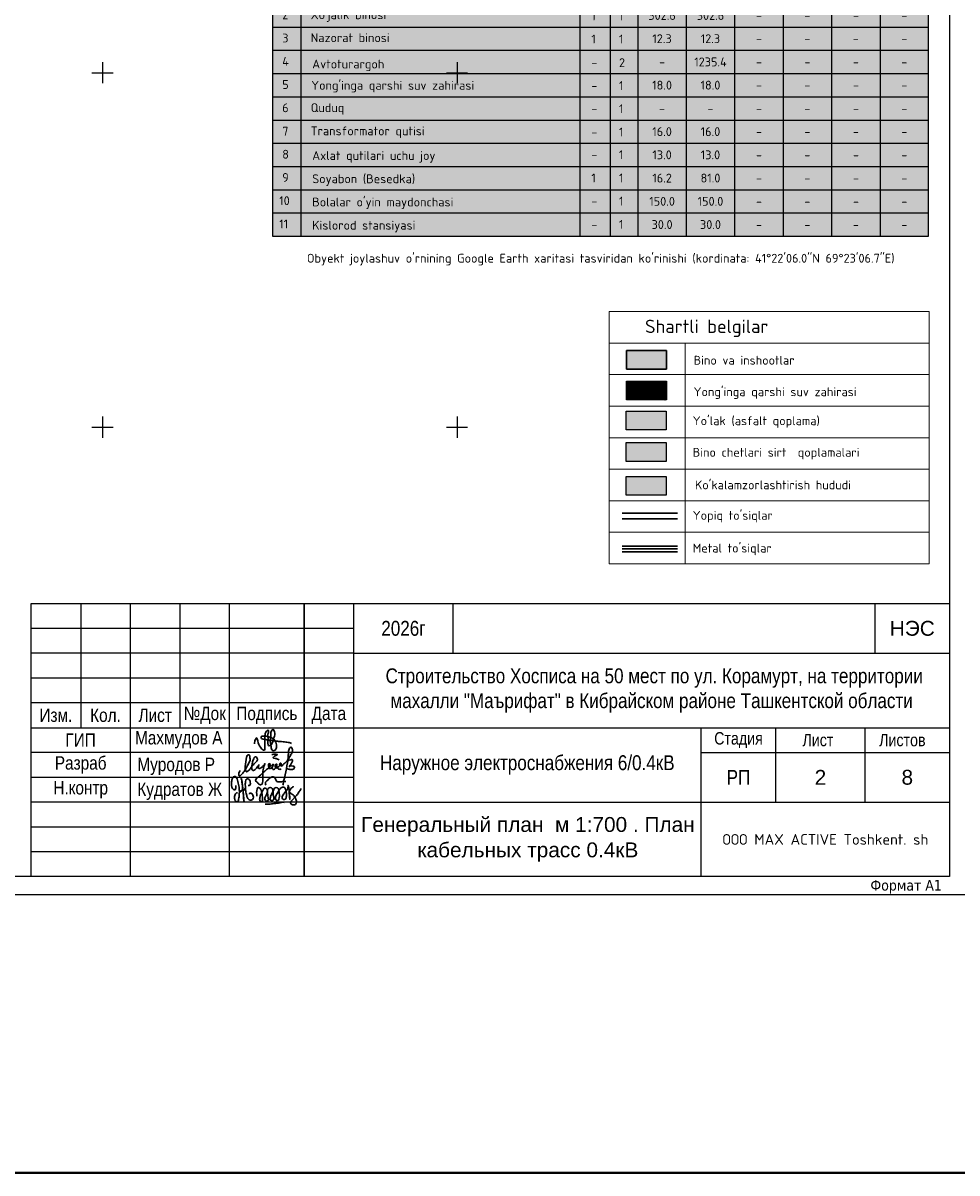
# Model space of a CAD drawing. Header units: millimetres. Extents: x -1128748 to 3035412, y -2195448 to -435774.
# Tile 25 of 160: x 565793 to 697479, y -1743863 to -1581707. Entities that reach past the tile are written whole.
import ezdxf
from ezdxf.enums import TextEntityAlignment as Align

# ---------------------------------------------------------------- set-up
doc = ezdxf.new("R2010")
doc.units = ezdxf.units.MM
for name, color, linetype in [('(001) Сетка', 92, 'Continuous'), ('GLUXOY OG', 7, 'Continuous'), ('METALL OG', 7, 'Continuous'), ('надпис', 7, 'Continuous')]:
    doc.layers.add(name, color=color, linetype=linetype)
doc.layers.add('ВВГ 3х2.5', color=5, linetype='Continuous', lineweight=40)
doc.layers.add('Основная надпись', color=7, linetype='Continuous', lineweight=30)
doc.styles.add('COMPLEX', font='isocpeur.ttf')
doc.styles.add('FAYZXON', font='GOTHICB.TTF')
doc.styles.add('GOST Common_6', font='GOST_Common.ttf', dxfattribs={"width": 0.9, "height": 2.5})
doc.styles.get("Standard").update_dxf_attribs({"font": 'arial.ttf'})
doc.styles.add('Tahoma', font='tahoma.ttf')
doc.linetypes.add('FENCELINE1', pattern='A,6.35,-2.54,[133,ltypeshp.shx,S=2.54,R=0,X=-2.54,Y=0],-2.54,25.4', length=36.83)
doc.linetypes.add('ОГРАДА_ГЛИН', pattern='A,4,["|",Standard,S=0.8,R=0,X=0,Y=-0.8],0.5,["|",Standard,S=0.8,R=0,X=0,Y=-0.8],3.5', length=8)

# ---------------------------------------------------------------- blocks, each defined once
blk = doc.blocks.new('A$C4c4061ee')
at = {"color": 184, "lineweight": 30}
blk.add_spline([(-39.7, -7.1), (-36.8, 4), (-34, 7.9), (-31.2, -0.1), (-24.1, -16.2), (-16.7, -23.5), (-13.9, -23.5), (-12.5, -17.9), (-12.5, 12.7), (-8.3, 24.8), (-4.4, 27), (-3.4, 21.4), (-5.7, 12.9), (-4.4, 8), (-4.4, -10), (-2, -12.6), (3.3, -10), (9.6, 6.1), (12.6, 19.5), (7.6, 28.9), (4.7, 26.6), (2.4, 16.6), (1.1, -1.2), (2.9, -14.2), (6.8, -24.8), (10.9, -24.8), (15, -21.3), (16.5, -17.2), (16.5, -9.9), (12, 2), (5.9, 7.4), (-2.7, 10.3), (-10, 12.1), (-17, 12.1), (-21.5, 11.2), (-22.5, 7.7), (-20, 5.4), (-14, 3.7), (-0.7, 1.8), (11, 0.5), (22.2, -1.2), (37.6, -2.6), (43.5, -3.6), (49.3, -4.5), (54.9, -6.4)], degree=3, dxfattribs=at)
blk = doc.blocks.new('x2')
at = {"color": 184, "lineweight": 30}
for points in [[(78585, 16823), (78585, 16800), (78578, 16780), (78566, 16779), (78552, 16793), (78544, 16821), (78544, 16860), (78552, 16896), (78564, 16910), (78580, 16912), (78601, 16877), (78616, 16818), (78621, 16768), (78619, 16720), (78611, 16676), (78602, 16660), (78593, 16657), (78581, 16669), (78573, 16701), (78576, 16724), (78584, 16740), (78594, 16748), (78603, 16750)], [(78886, 16827), (78881, 16847), (78905, 16877), (78937, 16904), (78959, 16908), (78977, 16898), (78986, 16880), (78997, 16864), (79013, 16858), (79041, 16860), (79061, 16865), (79080, 16864), (79086, 16862)], [(78621, 16751), (78648, 16780), (78651, 16827), (78645, 16873), (78641, 16894), (78640, 16890), (78642, 16883), (78649, 16847), (78651, 16827), (78656, 16789), (78660, 16746), (78664, 16706), (78667, 16672), (78670, 16661), (78668, 16666), (78667, 16673), (78662, 16732), (78659, 16755), (78657, 16779), (78656, 16786), (78664, 16778), (78674, 16781), (78681, 16806), (78681, 16850), (78685, 16876), (78696, 16889), (78711, 16888), (78728, 16865), (78731, 16843), (78727, 16825), (78716, 16823), (78709, 16824)], [(78681, 16802), (78685, 16767), (78695, 16721), (78707, 16692), (78720, 16679), (78739, 16676), (78754, 16683), (78761, 16706), (78756, 16725), (78748, 16738), (78736, 16746), (78724, 16744), (78721, 16737)], [(78797, 16717), (78799, 16789), (78806, 16801), (78818, 16800), (78841, 16772), (78848, 16732), (78854, 16681), (78849, 16663), (78835, 16661), (78825, 16677), (78828, 16710), (78841, 16744), (78856, 16774), (78870, 16795), (78889, 16793), (78903, 16760), (78909, 16701), (78909, 16673), (78892, 16667), (78877, 16683), (78882, 16713), (78895, 16740), (78901, 16769), (78910, 16791), (78930, 16803), (78950, 16791), (78958, 16755), (78963, 16717), (78965, 16682), (78952, 16673), (78932, 16676), (78931, 16706), (78946, 16742), (78966, 16782), (78978, 16800), (79002, 16799), (79017, 16771), (79021, 16716), (79017, 16685), (79006, 16671), (78991, 16674), (78983, 16708), (78998, 16742), (79019, 16775), (79039, 16800), (79068, 16805), (79086, 16776), (79091, 16716), (79082, 16687), (79061, 16684), (79050, 16697), (79066, 16740), (79088, 16767), (79107, 16798), (79110, 16823), (79111, 16819), (79125, 16691), (79125, 16695), (79121, 16755), (79122, 16767), (79132, 16785), (79154, 16805), (79162, 16810), (79158, 16808)], [(79121, 16760), (79131, 16746), (79145, 16737), (79160, 16728), (79174, 16710), (79187, 16686), (79192, 16665), (79190, 16644), (79182, 16633), (79161, 16630), (79145, 16632), (79135, 16643), (79134, 16657), (79144, 16670), (79157, 16684), (79172, 16700), (79187, 16716), (79206, 16740), (79225, 16769), (79240, 16791)], [(78879, 16636), (78919, 16635), (78966, 16642), (79009, 16647), (79042, 16654), (79068, 16654)]]:
    blk.add_spline(points, degree=3, dxfattribs=at)
blk = doc.blocks.new('подпись')
at = {"color": 184, "lineweight": 30}
for points in [[(-73910, 890710), (-73932, 890659), (-73937, 890625), (-73925, 890601), (-73891, 890617), (-73829, 890690), (-73797, 890738), (-73724, 890876), (-73708, 890917), (-73709, 890944), (-73722, 891011), (-73738, 891027), (-73767, 891011), (-73780, 890975), (-73805, 890788), (-73802, 890713), (-73783, 890683), (-73764, 890689), (-73699, 890751), (-73642, 890820), (-73591, 890876), (-73561, 890925), (-73563, 890950), (-73593, 890981), (-73615, 890979), (-73623, 890968), (-73657, 890881), (-73672, 890805), (-73672, 890738), (-73652, 890710), (-73622, 890716), (-73564, 890778), (-73526, 890820), (-73537, 890800), (-73530, 890746), (-73479, 890770), (-73437, 890806), (-73410, 890848), (-73439, 890756), (-73448, 890642), (-73453, 890495), (-73467, 890436), (-73500, 890418), (-73526, 890431), (-73573, 890477), (-73598, 890507), (-73575, 890548), (-73501, 890614), (-73413, 890698), (-73336, 890758), (-73312, 890784), (-73299, 890824), (-73319, 890849), (-73338, 890820), (-73332, 890770), (-73316, 890744), (-73283, 890756), (-73253, 890783), (-73245, 890839), (-73260, 890814), (-73261, 890754), (-73243, 890728), (-73197, 890752), (-73184, 890794), (-73166, 890833), (-73190, 890832), (-73195, 890776), (-73180, 890756), (-73154, 890773), (-73110, 890806), (-73090, 890824), (-73077, 890845), (-73100, 890854), (-73112, 890832), (-73095, 890808), (-73073, 890796), (-73046, 890820), (-72975, 890887), (-72932, 890945), (-72885, 891030), (-72854, 891100), (-72853, 891130), (-72867, 891163), (-72885, 891176), (-72912, 891157), (-72934, 891081), (-72940, 890998), (-72955, 890864), (-73001, 890623), (-73033, 890478), (-73045, 890412)], [(-73268, 891028), (-73186, 891036), (-73158, 891028), (-73191, 891007), (-73237, 890979), (-73242, 890963), (-73226, 890954), (-73183, 890951), (-73153, 890939), (-73124, 890923)], [(-72949, 890912), (-72889, 890926), (-72857, 890929), (-72852, 890914), (-72861, 890882), (-72888, 890833), (-72904, 890808), (-72916, 890785), (-72898, 890796), (-72847, 890798), (-72817, 890790), (-72813, 890773), (-72825, 890744), (-72883, 890729), (-72922, 890733), (-72954, 890742), (-72975, 890746), (-72972, 890747)], [(-73156, 890770), (-73148, 890759), (-73144, 890742), (-73125, 890733), (-73097, 890733), (-73083, 890740)]]:
    blk.add_spline(points, degree=3, dxfattribs=at)
blk = doc.blocks.new('Setka')
at = {"layer": '(001) Сетка'}
for p, q in [((-1.5, 0), (1.5, 0)), ((0, 1.5), (0, -1.5))]:
    blk.add_line(p, q, dxfattribs=at)
blk = doc.blocks.new('A$C05d28b1e')
at = {"layer": '(001) Сетка', "xscale": 1000, "yscale": 1000, "zscale": 1000}
for p in [(84335, -62169), (134335, -62169), (84335, -112169), (134335, -112169)]:
    blk.add_blockref('Setka', p, dxfattribs=at)
blk = doc.blocks.new('A11111111111')
blk.add_lwpolyline([(-186450, -2503181), (654550, -2503181), (654550, -1909181), (-186450, -1909181)], close=True)
blk.add_lwpolyline([(649550, -2498181), (-166450, -2498181), (-166450, -1914181), (649550, -1914181), (649550, -2498181)])
at = {"layer": 'Defpoints', "insert": (627239, -2499105), "char_height": 3000, "width": 29555.91, "attachment_point": 1, "style": 'FAYZXON'}
blk.add_mtext('{\\fTahoma|b0|i0|c204|p34;Формат \\fTahoma|b0|i0|c0|p34;A1}', dxfattribs=at)
blk = doc.blocks.new('A$C74aa82d5')
at = {"lineweight": 13}
h = blk.add_hatch(color=1, dxfattribs=at)
h.dxf.hatch_style = 1
h.paths.add_polyline_path([(-42667, 30095), (-42667, 27441), (-37025, 27441), (-37025, 30095)])
at = {"true_color": 0xc4c4c4}
h = blk.add_hatch(color=9, dxfattribs=at)
h.dxf.hatch_style = 1
h.paths.add_polyline_path([(-37033, 25752), (-42675, 25752), (-42675, 23098), (-37033, 23098)])
h = blk.add_hatch()
h.set_pattern_fill('ANSI34', color=4, scale=15)
h.set_pattern_definition([(45, (433302.3, 124215.54), (-202.05576, 202.05576), []), (45, (433369.64, 124215.54), (-202.05576, 202.05576), []), (45, (433437, 124215.54), (-202.05576, 202.05576), []), (45, (433504.35, 124215.54), (-202.05576, 202.05576), [])])
h.paths.add_polyline_path([(-37033, 25752), (-42675, 25752), (-42675, 23098), (-37033, 23098)])
at = {"true_color": 0x939598}
h = blk.add_hatch(color=252, dxfattribs=at)
h.dxf.hatch_style = 1
h.paths.add_polyline_path([(-42722, 18887), (-37080, 18887), (-37080, 21541), (-42722, 21541)])
at = {"true_color": 0xb1ab95}
h = blk.add_hatch(color=253, dxfattribs=at)
h.dxf.hatch_style = 1
h.paths.add_polyline_path([(-42722, 14439), (-37080, 14439), (-37080, 17093), (-42722, 17093)])
at = {"true_color": 0x7abf6e}
h = blk.add_hatch(color=83, dxfattribs=at)
h.dxf.hatch_style = 1
h.paths.add_polyline_path([(-42722, 12322), (-37080, 12322), (-37080, 9667), (-42722, 9667)])
at = {"linetype": 'ByBlock', "lineweight": 13, "ltscale": 12}
for p, q in [((-45097, 31128), (0, 31128)), ((-34415, 31128), (-34415, 0)), ((-45097, 26680), (0, 26680)), ((-45097, 22233), (0, 22233)), ((-45097, 17785), (0, 17785)), ((-45097, 17785), (0, 17785)), ((-45097, 13338), (0, 13338)), ((-45097, 8895), (0, 8895)), ((-45097, 4453), (0, 4453)), ((-45097, 0), (0, 0))]:
    blk.add_line(p, q, dxfattribs=at)
at = {"lineweight": 13, "ltscale": 500}
blk.add_lwpolyline([(-45097, 0), (-45097, 35585), (0, 35585), (0, 0)], close=True, dxfattribs=at)
at = {"ltscale": 500}
for points in [[(-42667, 30095), (-37025, 30095), (-37025, 27441), (-42667, 27441)], [(-42667, 30095), (-42667, 27441), (-37025, 27441), (-37025, 30095), (-42667, 30095)], [(-42722, 21541), (-37080, 21541), (-37080, 18887), (-42722, 18887)], [(-42722, 17093), (-37080, 17093), (-37080, 14439), (-42722, 14439)], [(-42722, 12322), (-37080, 12322), (-37080, 9667), (-42722, 9667)]]:
    blk.add_lwpolyline(points, close=True, dxfattribs=at)
at = {"color": 0, "ltscale": 500}
blk.add_lwpolyline([(-42675, 25752), (-37033, 25752), (-37033, 23098), (-42675, 23098)], close=True, dxfattribs=at)
at = {"layer": 'GLUXOY OG', "color": 186, "linetype": 'ОГРАДА_ГЛИН', "lineweight": 30, "ltscale": 800}
for p, q in [((-43288, 7144), (-35490, 7144)), ((-35490, 6344), (-43288, 6344))]:
    blk.add_line(p, q, dxfattribs=at)
at = {"layer": 'METALL OG', "color": 5, "lineweight": 30, "ltscale": 120}
for p, q in [((-35472, 2497), (-43288, 2497)), ((-35472, 1697), (-43288, 1697))]:
    blk.add_line(p, q, dxfattribs=at)
at = {"layer": 'METALL OG', "color": 5, "linetype": 'FENCELINE1', "lineweight": 30, "ltscale": 120}
blk.add_line((-35472, 2097), (-43288, 2097), dxfattribs=at)
at = {"color": 1, "linetype": 'ByBlock', "style": 'COMPLEX'}
blk.add_text('Shartli belgilar', height=1870.81, dxfattribs=at).set_placement((-40049, 32546))
at = {"lineweight": 20, "style": 'COMPLEX'}
for s, p in [('Bino va inshootlar', (-33208, 28075)), ("Yong'inga qarshi suv zahirasi", (-33208, 23632)), ("Yo'lak (asfalt qoplama)", (-33335, 19543)), ('Bino chetlari sirt  qoplamalari ', (-33335, 15095)), ("Ko'kalamzorlashtirish hududi", (-33014, 10498)), ("Yopiq to'siqlar", (-33335, 6200)), ("Metal to'siqlar", (-33335, 1588))]:
    blk.add_text(s, height=1250, dxfattribs=at).set_placement(p)
blk = doc.blocks.new('A$C7f2d22b3')
at = {"true_color": 0xffffff}
h = blk.add_hatch(color=7, dxfattribs=at)
h.dxf.hatch_style = 1
h.paths.add_polyline_path([(-94027, -48836), (-1528, -48836), (-1528, 4024), (-94027, 4024)])
at = {"color": 0}
for p, q in [((-94027, -545), (-1528, -545)), ((-94027, -545), (-94027, -48836)), ((-90016, -545), (-90016, -48836)), ((-50673, -545), (-50673, -48836)), ((-46427, -545), (-46427, -48836)), ((-42528, -545), (-42528, -48836)), ((-15194, -545), (-15194, -48836)), ((-42528, -4773), (-1528, -4773)), ((-28861, -4773), (-28861, -48836)), ((-8361, -4773), (-8361, -48836)), ((-42528, -8709), (-15194, -8709)), ((-35694, -8709), (-35694, -48836)), ((-22028, -8709), (-22028, -48836))]:
    blk.add_line(p, q, dxfattribs=at)
blk.add_lwpolyline([(-94027, -48836), (-1528, -48836), (-1528, 4024), (-94027, 4024)], close=True)
for points in [[(-1528, -48836), (-1528, -545)], [(-94027, -12801), (-1528, -12801)], [(-94037, -16077), (-1538, -16077)], [(-94037, -19353), (-1538, -19353)], [(-94048, -22629), (-1549, -22629)], [(-94037, -25905), (-1538, -25905)], [(-94037, -29181), (-1538, -29181)], [(-94037, -32457), (-1538, -32457)], [(-94037, -35732), (-1538, -35732)], [(-94027, -39008), (-1528, -39008)], [(-94037, -42284), (-1538, -42284)], [(-94037, -45560), (-1538, -45560)], [(-94027, -48836), (-1528, -48836)]]:
    blk.add_lwpolyline(points, dxfattribs=at)
at = {"color": 0, "linetype": 'ByBlock', "style": 'COMPLEX'}
for s, height, p in [('Bino va ishootlar tasnifi', 1500, (-73068, 1343)), ('2', 1250, (-49067, -15120)), ('1', 1250, (-45167, -15120)), ('1', 1250, (-49067, -18396)), ('1', 1250, (-45167, -18396)), ('1', 1250, (-49067, -21672)), ('1', 1250, (-45167, -21672)), ('2', 1250, (-45167, -25004)), ('-', 1250, (-49067, -25004)), ('1', 1250, (-45167, -28224)), ('-', 1250, (-49067, -28224)), ('1', 1250, (-45167, -31500)), ('-', 1250, (-49067, -31500)), ('1', 1250, (-45167, -34775)), ('-', 1250, (-49067, -34775)), ('1', 1250, (-45167, -37973)), ('-', 1250, (-49067, -37973)), ('1', 1250, (-49067, -41249)), ('1', 1250, (-45167, -41249)), ('1', 1250, (-45167, -44525)), ('-', 1250, (-49067, -44525)), ('1', 1250, (-45167, -47801)), ('-', 1250, (-49067, -47801))]:
    blk.add_text(s, height=height, dxfattribs=at).set_placement(p)
at = {"color": 0, "style": 'COMPLEX'}
for s, p in [('Maydon  m²', (-34401, -3639)), ('№', (-92744, -7397)), ('N o m l a n i s h i', (-82283, -7383)), ('Qurilish maydoni', (-42133, -7370)), ('Bino', (-13643, -9488)), ('Umumiy', (-7846, -9496)), ('Bino', (-40976, -11202)), ('Umumiy', (-35179, -11209)), ('Bino', (-27309, -11202)), ('Umumiy', (-21513, -11209)), ('1', (-92744, -14840))]:
    blk.add_text(s, height=1250, dxfattribs=at).set_placement(p)
for s, p in [('Qavatlari', (-47617, -12004)), ('Miqdori', (-43725, -12228))]:
    blk.add_text(s, height=1250, rotation=90, dxfattribs=at).set_placement(p)
at = {"color": 0, "linetype": 'ByBlock', "lineweight": -2, "style": 'COMPLEX'}
for s, p in [('Xospis binosi', (-88642, -14967)), ('2', (-92648, -18255)), ("Xo'jalik binosi", (-88642, -18242)), ('3', (-92648, -21531)), ('Nazorat binosi', (-88642, -21476)), ('4', (-92648, -24807)), ('Avtoturargoh', (-88424, -25191)), ('5', (-92648, -28083)), ("Yong'inga qarshi suv zahirasi", (-88570, -28191)), ('6', (-92648, -31359)), ('Quduq', (-88642, -31346)), ('7', (-92648, -34666)), ('Transformator qutisi', (-88642, -34622)), ('8', (-92648, -37911)), ('Axlat qutilari uchu joy', (-88424, -38092)), ('9', (-92648, -41187)), ('Soyabon (Besedka)', (-88424, -41368)), ('10', (-93070, -44463)), ("Bolalar o'yin maydonchasi", (-88424, -44644)), ('11', (-93070, -47739)), ('Kislorod stansiyasi', (-88424, -47920))]:
    blk.add_text(s, height=1250, dxfattribs=at).set_placement(p)
at = {"color": 0, "linetype": 'ByBlock', "style": 'COMPLEX'}
for s, p in [('3035.6', (-39090, -14439)), ('3035.6', (-32267, -14439)), ('-', (-25423, -14439)), ('-', (-18600, -14439)), ('-', (-11767, -14439)), ('-', (-4944, -14439)), ('302.6', (-39090, -17715)), ('302.6', (-32267, -17715)), ('-', (-25423, -17715)), ('-', (-18600, -17715)), ('-', (-11767, -17715)), ('-', (-4944, -17715)), ('12.3', (-39100, -20991)), ('12.3', (-32278, -20991)), ('-', (-25434, -20991)), ('-', (-18611, -20991)), ('-', (-11778, -20991)), ('-', (-4955, -20991)), ('1235.4', (-32267, -24267)), ('-', (-39090, -24267)), ('-', (-25423, -24267)), ('-', (-18600, -24267)), ('-', (-11767, -24267)), ('-', (-4944, -24267)), ('18.0', (-39090, -27543)), ('18.0', (-32267, -27543)), ('-', (-25423, -27543)), ('-', (-18600, -27543)), ('-', (-11767, -27543)), ('-', (-4944, -27543)), ('-', (-39090, -30819)), ('-', (-32267, -30819)), ('-', (-25423, -30819)), ('-', (-18600, -30819)), ('-', (-11767, -30819)), ('-', (-4944, -30819)), ('16.0', (-39090, -34095)), ('16.0', (-32267, -34095)), ('-', (-25423, -34095)), ('-', (-18600, -34095)), ('-', (-11767, -34095)), ('-', (-4944, -34095)), ('13.0', (-39090, -37370)), ('13.0', (-32267, -37370)), ('-', (-25423, -37370)), ('-', (-18600, -37370)), ('-', (-11767, -37370)), ('-', (-4944, -37370)), ('16.2', (-39090, -40646)), ('81.0', (-32267, -40646)), ('-', (-25423, -40646)), ('-', (-18600, -40646)), ('-', (-11767, -40646)), ('-', (-4944, -40646)), ('150.0', (-39090, -43922)), ('150.0', (-32267, -43922)), ('-', (-25423, -43922)), ('-', (-18600, -43922)), ('-', (-11767, -43922)), ('-', (-4944, -43922)), ('30.0', (-39090, -47198)), ('30.0', (-32267, -47198)), ('-', (-25423, -47198)), ('-', (-18600, -47198)), ('-', (-11767, -47198)), ('-', (-4944, -47198))]:
    blk.add_text(s, height=1250, dxfattribs=at).set_placement(p, align=Align.MIDDLE_CENTER)
at = {"color": 0, "char_height": 1250, "attachment_point": 5, "style": 'COMPLEX'}
for s, insert, width, line_spacing_factor in [('{\\T0.9;Qurilish hajmi m³}', (-8361, -2659), 13666.65, 0.741361), ('Foydalaniladigan maydon', (-22061, -6741), 13599.78, 0.863584)]:
    blk.add_mtext(s, dxfattribs=dict(at, insert=insert, width=width, line_spacing_factor=line_spacing_factor))

msp = doc.modelspace()

# ---------------------------------------------------------------- linework, layer by layer
at = {"layer": 'ВВГ 3х2.5', "color": 3, "lineweight": 40, "ltscale": 100}
msp.add_lwpolyline([(-196484.6, -1743862.983), (2706213.824, -1743862.983), (2706213.824, -1281085.566), (-196484.6, -1281085.566)], close=True, dxfattribs=at)
at = {"layer": 'надпис', "color": 0}
for p, q in [((566924.63, -1702075.821), (566924.63, -1663575.821)), ((566924.63, -1663575.821), (696424.63, -1663575.821)), ((566924.63, -1663575.821), (696424.63, -1663575.821)), ((594924.63, -1702075.821), (594924.63, -1663575.821)), ((605424.63, -1702075.821), (605424.63, -1663575.821)), ((612424.63, -1702075.821), (612424.63, -1663575.821)), ((626424.63, -1670575.821), (626424.63, -1663575.821)), ((685924.63, -1670575.821), (685924.63, -1663575.821)), ((612424.63, -1667075.821), (566924.63, -1667075.821)), ((612424.63, -1667075.821), (566924.63, -1667075.821)), ((612424.63, -1670575.821), (566924.63, -1670575.821)), ((612424.63, -1670575.821), (566924.63, -1670575.821)), ((612424.63, -1670575.821), (696424.63, -1670575.821)), ((612424.63, -1670575.821), (696424.63, -1670575.821)), ((612424.63, -1674075.821), (566924.63, -1674075.821)), ((612424.63, -1677575.821), (566924.63, -1677575.821)), ((566924.63, -1681075.821), (696424.63, -1681075.821)), ((661424.63, -1702075.821), (661424.63, -1681075.821)), ((671924.63, -1691575.821), (671924.63, -1681075.821)), ((684524.63, -1691575.821), (684524.63, -1681075.821)), ((612424.63, -1684575.821), (566924.63, -1684575.821)), ((612371.176, -1684575.821), (566924.63, -1684575.821)), ((661424.63, -1684575.821), (696424.63, -1684575.821)), ((612424.63, -1688075.821), (566924.63, -1688075.821)), ((612371.176, -1688075.821), (566924.63, -1688075.821)), ((612424.63, -1691575.821), (566924.63, -1691575.821)), ((612371.176, -1691575.821), (566924.63, -1691575.821)), ((612424.63, -1691575.821), (696424.63, -1691575.821)), ((612424.63, -1695075.821), (566924.63, -1695075.821)), ((612371.176, -1695075.821), (566924.63, -1695075.821)), ((612424.63, -1698575.821), (566924.63, -1698575.821)), ((612371.176, -1698575.821), (566924.63, -1698575.821)), ((696424.63, -1702075.821), (566924.63, -1702075.821)), ((696424.63, -1702075.821), (566924.63, -1702075.821)), ((696424.63, -1702075.821), (566924.63, -1702075.821))]:
    msp.add_line(p, q, dxfattribs=at)
at = {"layer": 'надпис', "color": 0, "ltscale": 50}
for p, q in [((573924.63, -1663575.821), (573924.63, -1681075.821)), ((580924.63, -1663575.821), (580924.63, -1702075.821)), ((587924.63, -1663575.821), (587924.63, -1681075.821)), ((605424.63, -1663575.821), (605424.63, -1702075.821))]:
    msp.add_line(p, q, dxfattribs=at)

# ---------------------------------------------------------------- block references
for name, p, xscale, yscale, zscale in [('A11111111111', (371649.412, -452985.195), 0.5, 0.5, 0.5), ('A$C4c4061ee', (600603.255, -1682934.985), 55.2631578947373, 55.2631578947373, 55.2631578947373), ('x2', (-512268.632, -1926423.271), 14.10009069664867, 14.10009069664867, 14.10009069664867)]:
    msp.add_blockref(name, p, dxfattribs=dict(xscale=xscale, yscale=yscale, zscale=zscale))
at = {"color": 6, "xscale": 7, "yscale": 7, "zscale": 7}
msp.add_blockref('подпись', (1113762.241, -7922065.415), dxfattribs=at)

# ---------------------------------------------------------------- texts
at = {"color": 178, "true_color": 0x00005c, "transparency": 33554687, "insert": (-62229.673, -1623541.907), "char_height": 2500, "width": 170809.40611, "attachment_point": 5, "style": 'Tahoma'}
msp.add_mtext('\\pi858.375;{\\fArial Narrow|b0|i0|c204|p34;\\C256;Строительство Хосписа на 50 мест по ул. Корамурт, на территории махалли "Маърифат" \\Pв Кибрайском районе Ташкентской области}', dxfattribs=at)
at = {"ltscale": 100, "attachment_point": 5, "style": 'Tahoma'}
for s, insert, char_height, width in [('\\pi721.035;{\\fArial Narrow|b0|i0|c204|p34;Строительство Хосписа на 50 мест по ул. Корамурт, на территории махалли "Маърифат" в Кибрайском районе Ташкентской области}', (654424.63, -1675825.821), 2100, 84000), ('\\pi515.025;{\\fArial Narrow|b0|i0|c204|p34;Строительство Хосписа на 50 мест по ул. Корамурт, на территории махалли "Маърифат" в Кибрайском районе Ташкентской области}', (223343.873, -1683417.591), 1500, 60000)]:
    msp.add_mtext(s, dxfattribs=dict(at, insert=insert, char_height=char_height, width=width))
at = {"layer": 'надпис', "color": 0, "attachment_point": 5}
for s, insert, char_height, width in [('{\\fArial Narrow|b0|i0|c204|p34;202\\fArial Narrow|b0|i0|c0|p34;6\\fArial Narrow|b0|i0|c204|p34;г}', (619424.63, -1667075.821), 2100, 14000), ('НЭС', (691174.63, -1667075.821), 2100, 10500), ('{\\fArial Narrow|b0|i0|c204|p34;Стадия}', (666674.63, -1682825.821), 1750, 10500), ('{\\fArial Narrow|b0|i0|c204|p34;Лист}', (677874.63, -1682825.821), 1750, 11900), ('{\\fArial Narrow|b0|i0|c204|p34;Листов}', (689774.63, -1682825.821), 1750, 11900), ('{\\fArial Narrow|b0|i0|c204|p34;РП}', (666674.63, -1688075.821), 2100, 10500)]:
    msp.add_mtext(s, dxfattribs=dict(at, insert=insert, char_height=char_height, width=width))
at = {"layer": 'надпис'}
for s, insert, char_height, width, attachment_point in [('{\\fArial Narrow|b0|i0|c204|p34;Изм.}', (570424.63, -1679325.821), 1890, 7000, 5), ('{\\fArial Narrow|b0|i0|c204|p34;Кол.}', (577424.63, -1679325.821), 1890, 7000, 5), ('{\\fArial Narrow|b0|i0|c204|p34;Лист}', (584424.63, -1679325.821), 1890, 7000, 5), ('{\\fArial Narrow|b0|i0|c204|p34;№Док}', (591424.63, -1679325.821), 1890, 7000, 5), ('{\\fArial Narrow|b0|i0|c204|p34;Подпись}', (600174.63, -1679325.821), 1890, 10500, 5), ('{\\fArial Narrow|b0|i0|c204|p34;Дата}', (608924.63, -1679325.821), 1890, 7000, 5), ('{\\fArial Narrow|b0|i0|c204|p34;Махмудов А}', (581586.918, -1681542.889), 1890, 13337.71172, 1), ('{\\fArial Narrow|b0|i0|c204|p34;ГИП}', (573924.63, -1682825.821), 1890, 14000, 5), ('{\\fArial Narrow|b0|i0|c204|p34;Разраб}', (573924.63, -1686325.821), 1890, 14000, 5), ('{\\fArial Narrow|b0|i0|c204|p34;Муродов Р}', (581911.997, -1685301.791), 1890, 13012.63255, 1), ('2', (678224.63, -1688075.821), 2100, 12600, 5), ('8', (690474.63, -1688075.821), 2100, 11900, 5), ('{\\fArial Narrow|b0|i0|c204|p34;Н\\fArial Narrow|b0|i0|c161|p34;.\\fArial Narrow|b0|i0|c204|p34;контр}', (573924.63, -1689825.821), 1890, 14000, 5), ('{\\fArial Narrow|b0|i0|c204|p34;Кудратов Ж}', (581911.997, -1688801.791), 1890, 13012.63255, 1)]:
    msp.add_mtext(s, dxfattribs=dict(at, insert=insert, char_height=char_height, width=width, attachment_point=attachment_point))
at = {"layer": 'надпис', "lineweight": 40, "ltscale": 100, "insert": (678924.63, -1696825.821), "char_height": 1500, "width": 35000, "attachment_point": 5, "style": 'COMPLEX'}
msp.add_mtext('ООО MAX ACTIVE Toshkent. sh', dxfattribs=at)
at = {"layer": 'Основная надпись', "char_height": 2100, "attachment_point": 5, "line_spacing_factor": 1.022766, "style": 'GOST Common_6'}
for s, insert, width in [('{\\fArial Narrow|b0|i0|c204|p34;\\W1;\\C0;Наружное электроснабжения 6/0.4кВ}', (636897.903, -1686325.821), 49053.45313), ('{\\fArial|b0|i0|c204|p34;\\W1;\\C256;\\c0;Генеральный план  м 1\\C256;:700 . План кабельных трасс 0.4кВ}', (636978.083, -1696825.821), 49000)]:
    msp.add_mtext(s, dxfattribs=dict(at, insert=insert, width=width))

# ---------------------------------------------------------------- next in the draw order: block references
at = {"color": 5, "lineweight": 50}
msp.add_blockref('A$C05d28b1e', (492649.328, -1526543.495), dxfattribs=at)

# ---------------------------------------------------------------- next in the draw order: block references
for name, p in [('A$C7f2d22b3', (694990.529, -1562928.445)), ('A$C74aa82d5', (693546.943, -1657962.4))]:
    msp.add_blockref(name, p)

# ---------------------------------------------------------------- next in the draw order: texts
at = {"lineweight": 20, "style": 'COMPLEX'}
msp.add_text('Obyekt joylashuv o\'rnining Google Earth xaritasi tasviridan ko\'rinishi (kordinata: 41°22\'06.0"N 69°23\'06.7"E)', height=1250, dxfattribs=at).set_placement((647245.844, -1614941.352), align=Align.MIDDLE)

doc.saveas('drawing.dxf')
